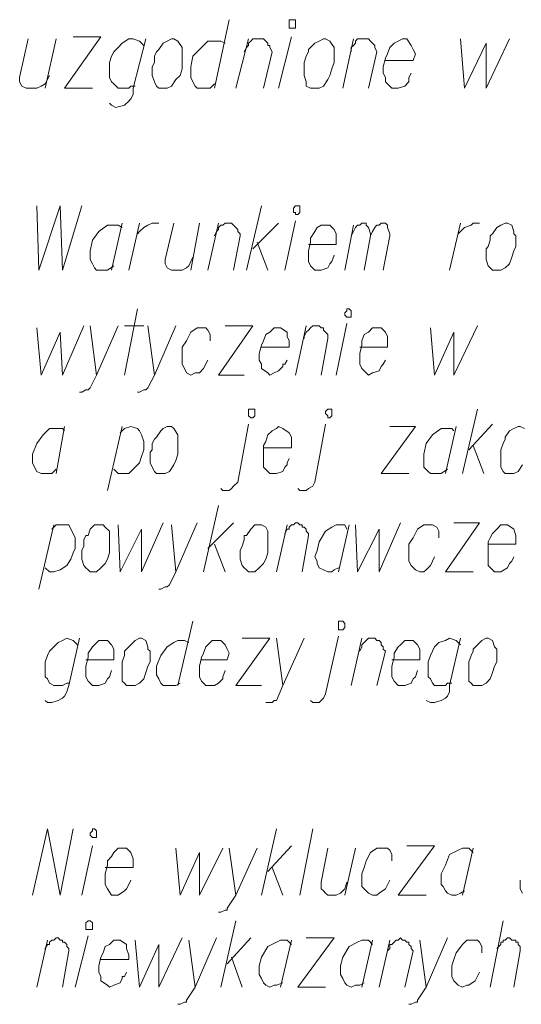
# Model space of a CAD drawing. Header units: metres. Extents: x 7431553 to 7432401, y 5544342 to 5544539.
# Tile 79 of 180: x 7432141 to 7432151, y 5544363 to 5544383. Entities that reach past the tile are written whole.
import ezdxf

# ---------------------------------------------------------------- set-up
doc = ezdxf.new("R2010")
doc.units = ezdxf.units.M
doc.header["$MEASUREMENT"] = 0
doc.layers.add('BG-PR90-PB-PZT-PZT01_2026_04_14$0$MAPA DCP', color=7, linetype='Continuous', lineweight=0)
doc.layers.add('PRIMETECH_XREF', color=7, linetype='Continuous', lineweight=5)

# ---------------------------------------------------------------- blocks, each defined once
blk = doc.blocks.new('BG-PR90-PB-PZT-PZT01_2026_04_14$0$Naddrwiną2025_v2klauzulap')
at = {"layer": 'BG-PR90-PB-PZT-PZT01_2026_04_14$0$MAPA DCP', "linetype": 'Continuous', "lineweight": 9, "transparency": 33554687}
for points in [[(7431796.965, 5544565.533), (7431796.88, 5544565.49), (7431796.838, 5544565.49), (7431796.753, 5544565.49), (7431796.711, 5544565.49)], [(7431788.498, 5544565.533), (7431788.625, 5544565.448), (7431788.667, 5544565.363), (7431788.667, 5544565.236), (7431788.667, 5544565.194), (7431788.625, 5544565.152), (7431788.54, 5544565.109), (7431788.456, 5544565.109), (7431788.244, 5544565.109), (7431788.202, 5544565.109), (7431788.075, 5544565.152), (7431787.99, 5544565.194), (7431787.948, 5544565.194), (7431787.821, 5544565.279), (7431787.778, 5544565.363), (7431787.736, 5544565.448), (7431787.736, 5544565.49), (7431787.778, 5544565.575)], [(7431798.065, 5544565.025), (7431798.023, 5544565.067), (7431797.981, 5544565.109), (7431797.938, 5544565.109), (7431797.938, 5544565.152), (7431797.896, 5544565.152), (7431797.896, 5544565.194), (7431797.854, 5544565.236), (7431797.854, 5544565.279), (7431797.896, 5544565.321), (7431797.896, 5544565.406), (7431797.938, 5544565.406), (7431797.938, 5544565.448), (7431797.981, 5544565.448), (7431798.023, 5544565.49), (7431798.065, 5544565.49), (7431798.108, 5544565.49), (7431798.827, 5544565.363)], [(7431780.074, 5544564.305), (7431781.047, 5544564.39), (7431780.158, 5544564.813), (7431781.047, 5544564.813), (7431780.074, 5544565.279)], [(7431790.064, 5544564.855), (7431790.064, 5544565.406), (7431789.895, 5544565.406), (7431789.768, 5544565.363), (7431789.683, 5544565.236), (7431789.683, 5544565.194), (7431789.683, 5544565.109), (7431789.768, 5544565.025), (7431789.853, 5544564.94), (7431789.937, 5544564.898), (7431790.022, 5544564.855), (7431790.191, 5544564.855), (7431790.318, 5544564.855), (7431790.403, 5544564.855), (7431790.488, 5544564.855), (7431790.615, 5544564.982), (7431790.615, 5544565.025), (7431790.615, 5544565.109), (7431790.53, 5544565.236), (7431790.445, 5544565.279), (7431790.403, 5544565.321), (7431790.318, 5544565.363)], [(7431798.827, 5544564.898), (7431797.515, 5544565.152)], [(7431788.202, 5544564.474), (7431787.694, 5544564.94)], [(7431783.926, 5544564.263), (7431783.884, 5544564.305), (7431783.799, 5544564.39), (7431783.757, 5544564.517), (7431783.714, 5544564.559), (7431783.714, 5544564.686)], [(7431788.117, 5544564.559), (7431788.667, 5544564.771)], [(7431789.641, 5544564.178), (7431789.641, 5544564.686), (7431790.615, 5544564.009), (7431790.615, 5544564.559)], [(7431798.15, 5544564.728), (7431798.023, 5544564.728), (7431797.938, 5544564.686), (7431797.896, 5544564.644), (7431797.896, 5544564.517), (7431797.896, 5544564.432), (7431797.981, 5544564.347), (7431798.15, 5544564.22), (7431798.277, 5544564.178), (7431798.404, 5544564.136), (7431798.573, 5544564.136), (7431798.616, 5544564.136), (7431798.7, 5544564.178), (7431798.785, 5544564.263), (7431798.827, 5544564.347), (7431798.785, 5544564.432), (7431798.785, 5544564.474), (7431798.7, 5544564.601), (7431798.531, 5544564.686)], [(7431785.789, 5544563.712), (7431786.72, 5544563.797), (7431785.873, 5544564.178), (7431786.72, 5544564.178), (7431785.746, 5544564.644)], [(7431788.667, 5544564.347), (7431787.397, 5544564.644)], [(7431796.076, 5544564.559), (7431797.007, 5544564.347)], [(7431796.16, 5544564.559), (7431796.076, 5544564.474), (7431796.076, 5544564.347), (7431796.118, 5544564.263), (7431796.203, 5544564.093), (7431796.414, 5544564.009), (7431796.584, 5544563.924), (7431796.711, 5544563.924), (7431796.795, 5544563.924), (7431796.838, 5544563.966), (7431796.922, 5544564.009), (7431796.965, 5544564.051), (7431797.007, 5544564.136), (7431797.007, 5544564.22), (7431796.965, 5544564.305), (7431796.922, 5544564.39)], [(7431784.646, 5544564.093), (7431783.714, 5544564.305)], [(7431792.816, 5544564.136), (7431792.816, 5544564.051), (7431792.858, 5544564.009), (7431792.858, 5544563.797), (7431792.816, 5544563.755), (7431792.731, 5544563.712), (7431792.689, 5544563.67), (7431792.604, 5544563.67), (7431792.477, 5544563.67), (7431792.393, 5544563.67), (7431792.266, 5544563.712), (7431792.181, 5544563.755), (7431792.096, 5544563.797), (7431792.012, 5544563.882), (7431791.969, 5544564.009), (7431791.927, 5544564.093), (7431791.969, 5544564.22), (7431792.054, 5544564.305)], [(7431791.927, 5544564.305), (7431792.858, 5544564.093), (7431792.985, 5544564.093), (7431793.07, 5544564.051), (7431793.112, 5544564.009), (7431793.155, 5544563.924), (7431793.197, 5544563.797), (7431793.197, 5544563.712), (7431793.155, 5544563.628)], [(7431787.736, 5544564.22), (7431788.667, 5544564.009)], [(7431787.821, 5544564.178), (7431787.778, 5544564.136), (7431787.778, 5544563.924), (7431787.905, 5544563.755), (7431788.075, 5544563.628), (7431788.286, 5544563.585), (7431788.371, 5544563.585), (7431788.456, 5544563.585), (7431788.54, 5544563.585), (7431788.625, 5544563.67), (7431788.667, 5544563.712), (7431788.667, 5544563.797), (7431788.667, 5544563.882), (7431788.667, 5544563.924), (7431788.583, 5544564.051)], [(7431789.937, 5544563.882), (7431789.81, 5544563.882), (7431789.726, 5544563.839), (7431789.683, 5544563.755), (7431789.683, 5544563.67), (7431789.683, 5544563.585), (7431789.768, 5544563.458), (7431789.937, 5544563.374), (7431790.064, 5544563.289), (7431790.191, 5544563.289), (7431790.361, 5544563.289), (7431790.403, 5544563.289), (7431790.488, 5544563.331), (7431790.572, 5544563.416), (7431790.615, 5544563.501), (7431790.615, 5544563.585), (7431790.572, 5544563.628), (7431790.488, 5544563.712), (7431790.318, 5544563.797)], [(7431797.854, 5544564.051), (7431798.827, 5544563.628), (7431799.081, 5544563.458), (7431799.124, 5544563.458), (7431799.124, 5544563.416), (7431799.166, 5544563.331), (7431799.166, 5544563.289)], [(7431796.033, 5544563.247), (7431796.033, 5544563.797), (7431797.007, 5544563.077), (7431797.007, 5544563.628)], [(7431792.35, 5544562.95), (7431792.35, 5544563.501), (7431792.139, 5544563.501), (7431792.054, 5544563.458), (7431791.969, 5544563.374), (7431791.969, 5544563.289), (7431791.969, 5544563.204), (7431792.054, 5544563.12), (7431792.096, 5544563.077), (7431792.223, 5544562.993), (7431792.308, 5544562.993), (7431792.477, 5544562.95), (7431792.562, 5544562.95), (7431792.689, 5544562.95), (7431792.774, 5544562.993), (7431792.858, 5544563.077), (7431792.858, 5544563.162), (7431792.858, 5544563.204), (7431792.816, 5544563.331), (7431792.731, 5544563.374), (7431792.689, 5544563.416), (7431792.562, 5544563.458)], [(7431797.896, 5544563.501), (7431798.827, 5544563.628)], [(7431780.497, 5544562.823), (7431780.497, 5544563.374), (7431780.37, 5544563.416), (7431780.285, 5544563.374), (7431780.201, 5544563.331), (7431780.074, 5544563.247), (7431780.074, 5544563.162), (7431780.116, 5544563.077), (7431780.158, 5544562.993), (7431780.243, 5544562.908), (7431780.37, 5544562.866), (7431780.455, 5544562.823), (7431780.624, 5544562.781), (7431780.751, 5544562.781), (7431780.836, 5544562.823), (7431780.92, 5544562.823), (7431781.047, 5544562.95), (7431781.047, 5544562.993), (7431781.047, 5544563.077), (7431781.005, 5544563.204), (7431780.92, 5544563.289), (7431780.878, 5544563.289), (7431780.836, 5544563.289), (7431780.751, 5544563.331)], [(7431787.736, 5544562.908), (7431787.736, 5544563.416), (7431788.667, 5544562.739), (7431788.667, 5544563.289)], [(7431798.108, 5544562.866), (7431798.065, 5544562.908), (7431797.981, 5544562.908), (7431797.981, 5544562.95), (7431797.938, 5544562.993), (7431797.896, 5544563.035), (7431797.896, 5544563.077), (7431797.854, 5544563.12), (7431797.896, 5544563.162), (7431797.896, 5544563.204), (7431797.938, 5544563.247), (7431797.938, 5544563.289), (7431797.981, 5544563.289), (7431798.023, 5544563.331), (7431798.065, 5544563.331), (7431798.108, 5544563.374), (7431798.827, 5544563.204)], [(7431789.683, 5544562.231), (7431790.615, 5544562.273), (7431789.768, 5544562.696), (7431790.615, 5544562.696), (7431789.641, 5544563.12)], [(7431783.968, 5544562.146), (7431783.884, 5544562.188), (7431783.799, 5544562.231), (7431783.757, 5544562.273), (7431783.757, 5544562.315), (7431783.714, 5544562.358), (7431783.714, 5544562.4), (7431783.714, 5544562.442), (7431783.757, 5544562.442), (7431783.799, 5544562.485), (7431783.926, 5544562.527), (7431783.968, 5544562.527), (7431783.884, 5544562.569), (7431783.799, 5544562.612), (7431783.757, 5544562.654), (7431783.757, 5544562.696), (7431783.714, 5544562.739), (7431783.714, 5544562.781), (7431783.714, 5544562.823), (7431783.757, 5544562.866), (7431783.799, 5544562.866), (7431783.926, 5544562.908), (7431783.968, 5544562.908), (7431784.646, 5544562.781)], [(7431796.33, 5544562.95), (7431796.203, 5544562.95), (7431796.118, 5544562.908), (7431796.076, 5544562.866), (7431796.076, 5544562.739), (7431796.076, 5544562.654), (7431796.16, 5544562.527), (7431796.33, 5544562.442), (7431796.457, 5544562.4), (7431796.584, 5544562.358), (7431796.753, 5544562.358), (7431796.838, 5544562.358), (7431796.88, 5544562.4), (7431796.965, 5544562.485), (7431797.007, 5544562.569), (7431797.007, 5544562.654), (7431796.965, 5544562.696), (7431796.88, 5544562.823), (7431796.711, 5544562.908)], [(7431798.827, 5544562.696), (7431797.896, 5544562.908)], [(7431786.17, 5544562.315), (7431786.17, 5544562.866), (7431785.958, 5544562.866), (7431785.873, 5544562.823), (7431785.789, 5544562.739), (7431785.789, 5544562.654), (7431785.789, 5544562.569), (7431785.873, 5544562.485), (7431785.916, 5544562.4), (7431786.043, 5544562.358), (7431786.127, 5544562.358), (7431786.297, 5544562.315), (7431786.424, 5544562.315), (7431786.508, 5544562.315), (7431786.593, 5544562.358), (7431786.678, 5544562.442), (7431786.72, 5544562.485), (7431786.678, 5544562.569), (7431786.635, 5544562.696), (7431786.551, 5544562.739), (7431786.508, 5544562.781), (7431786.424, 5544562.823)], [(7431792.181, 5544562.315), (7431792.096, 5544562.358), (7431792.054, 5544562.358), (7431792.012, 5544562.4), (7431791.969, 5544562.442), (7431791.927, 5544562.485), (7431791.927, 5544562.527), (7431791.927, 5544562.569), (7431791.927, 5544562.612), (7431791.969, 5544562.654), (7431791.969, 5544562.696), (7431792.012, 5544562.739), (7431792.054, 5544562.739), (7431792.096, 5544562.781), (7431792.139, 5544562.781), (7431792.181, 5544562.823), (7431792.858, 5544562.654)], [(7431780.328, 5544562.146), (7431780.243, 5544562.146), (7431780.201, 5544562.188), (7431780.158, 5544562.231), (7431780.116, 5544562.231), (7431780.074, 5544562.273), (7431780.074, 5544562.315), (7431780.074, 5544562.358), (7431780.074, 5544562.4), (7431780.074, 5544562.442), (7431780.074, 5544562.485), (7431780.116, 5544562.527), (7431780.158, 5544562.569), (7431780.201, 5544562.612), (7431780.243, 5544562.612), (7431780.328, 5544562.654), (7431781.047, 5544562.485)], [(7431784.646, 5544562.4), (7431783.968, 5544562.527)], [(7431797.896, 5544562.569), (7431798.827, 5544562.358)], [(7431797.981, 5544562.569), (7431797.896, 5544562.485), (7431797.896, 5544562.358), (7431797.938, 5544562.273), (7431798.023, 5544562.104), (7431798.235, 5544561.977), (7431798.404, 5544561.934), (7431798.531, 5544561.934), (7431798.573, 5544561.934), (7431798.658, 5544561.977), (7431798.743, 5544562.019), (7431798.785, 5544562.061), (7431798.827, 5544562.146), (7431798.785, 5544562.231), (7431798.785, 5544562.315), (7431798.743, 5544562.4)], [(7431792.858, 5544562.146), (7431791.927, 5544562.358)], [(7431781.047, 5544561.977), (7431780.074, 5544562.188)], [(7431784.646, 5544562.019), (7431783.757, 5544562.188)], [(7431797.007, 5544562.019), (7431796.076, 5544562.231)], [(7431786.72, 5544561.85), (7431785.704, 5544562.061)], [(7431789.683, 5544562.104), (7431790.615, 5544561.892)], [(7431789.768, 5544562.061), (7431789.683, 5544562.019), (7431789.683, 5544561.85), (7431789.726, 5544561.765), (7431789.81, 5544561.638), (7431790.022, 5544561.511), (7431790.191, 5544561.469), (7431790.318, 5544561.426), (7431790.403, 5544561.469), (7431790.445, 5544561.469), (7431790.53, 5544561.511), (7431790.572, 5544561.596), (7431790.615, 5544561.68), (7431790.615, 5544561.765), (7431790.572, 5544561.807), (7431790.53, 5544561.892)], [(7431796.076, 5544561.68), (7431796.753, 5544561.553), (7431796.88, 5544561.553), (7431796.922, 5544561.596), (7431796.965, 5544561.638), (7431797.007, 5544561.68), (7431797.007, 5544561.723), (7431797.007, 5544561.85), (7431796.965, 5544561.934), (7431796.88, 5544562.019), (7431796.753, 5544562.061)], [(7431784.138, 5544561.299), (7431784.138, 5544561.85), (7431783.926, 5544561.85), (7431783.841, 5544561.807), (7431783.757, 5544561.723), (7431783.757, 5544561.638), (7431783.757, 5544561.553), (7431783.799, 5544561.469), (7431783.884, 5544561.426), (7431784.011, 5544561.342), (7431784.095, 5544561.342), (7431784.265, 5544561.299), (7431784.349, 5544561.299), (7431784.476, 5544561.299), (7431784.561, 5544561.342), (7431784.646, 5544561.426), (7431784.646, 5544561.511), (7431784.646, 5544561.553), (7431784.603, 5544561.68), (7431784.519, 5544561.723), (7431784.476, 5544561.765), (7431784.349, 5544561.807)], [(7431793.155, 5544561.342), (7431793.197, 5544561.384), (7431793.197, 5544561.511), (7431793.155, 5544561.553), (7431793.112, 5544561.596), (7431793.028, 5544561.638), (7431791.885, 5544561.892)], [(7431797.854, 5544561.257), (7431797.854, 5544561.807), (7431798.827, 5544561.088), (7431798.827, 5544561.638)], [(7431786, 5544561.215), (7431785.958, 5544561.215), (7431785.873, 5544561.257), (7431785.831, 5544561.299), (7431785.789, 5544561.342), (7431785.746, 5544561.384), (7431785.746, 5544561.426), (7431785.746, 5544561.469), (7431785.746, 5544561.511), (7431785.789, 5544561.553), (7431785.789, 5544561.596), (7431785.831, 5544561.596), (7431785.873, 5544561.638), (7431785.916, 5544561.68), (7431785.958, 5544561.68), (7431786, 5544561.68), (7431786.72, 5544561.553)], [(7431788.964, 5544561.088), (7431789.006, 5544561.13), (7431789.006, 5544561.257), (7431788.964, 5544561.299), (7431788.921, 5544561.384), (7431788.837, 5544561.426), (7431787.694, 5544561.638)], [(7431797.007, 5544561.13), (7431795.695, 5544561.384)], [(7431786.72, 5544561.045), (7431785.746, 5544561.257)], [(7431789.895, 5544560.834), (7431789.853, 5544560.834), (7431789.768, 5544560.876), (7431789.768, 5544560.918), (7431789.726, 5544560.918), (7431789.683, 5544560.961), (7431789.683, 5544561.003), (7431789.641, 5544561.045), (7431789.641, 5544561.088), (7431789.683, 5544561.13), (7431789.683, 5544561.172), (7431789.726, 5544561.172), (7431789.726, 5544561.215), (7431789.768, 5544561.257), (7431789.81, 5544561.257), (7431789.853, 5544561.299), (7431789.895, 5544561.299), (7431790.615, 5544561.172)], [(7431791.927, 5544561.215), (7431792.858, 5544560.791), (7431793.155, 5544560.664), (7431793.155, 5544560.622), (7431793.197, 5544560.58), (7431793.197, 5544560.495), (7431793.197, 5544560.453)], [(7431781.047, 5544560.707), (7431780.031, 5544560.961)], [(7431784.646, 5544560.834), (7431783.672, 5544561.045)], [(7431788.159, 5544560.41), (7431788.159, 5544560.961), (7431787.948, 5544560.961), (7431787.863, 5544560.918), (7431787.778, 5544560.791), (7431787.736, 5544560.707), (7431787.778, 5544560.664), (7431787.821, 5544560.58), (7431787.905, 5544560.495), (7431788.032, 5544560.453), (7431788.117, 5544560.41), (7431788.286, 5544560.41), (7431788.371, 5544560.41), (7431788.456, 5544560.41), (7431788.54, 5544560.41), (7431788.667, 5544560.537), (7431788.667, 5544560.58), (7431788.667, 5544560.664), (7431788.625, 5544560.791), (7431788.54, 5544560.834), (7431788.498, 5544560.876), (7431788.456, 5544560.876), (7431788.371, 5544560.918)], [(7431796.541, 5544560.495), (7431796.033, 5544560.961)], [(7431797.896, 5544560.961), (7431798.827, 5544560.749)], [(7431797.981, 5544560.961), (7431797.896, 5544560.876), (7431797.896, 5544560.749), (7431797.938, 5544560.664), (7431798.023, 5544560.495), (7431798.235, 5544560.368), (7431798.404, 5544560.326), (7431798.531, 5544560.326), (7431798.573, 5544560.326), (7431798.658, 5544560.368), (7431798.743, 5544560.41), (7431798.785, 5544560.453), (7431798.827, 5544560.537), (7431798.785, 5544560.622), (7431798.785, 5544560.664), (7431798.743, 5544560.791)], [(7431786.17, 5544560.368), (7431786.17, 5544560.918), (7431786.043, 5544560.918), (7431785.958, 5544560.876), (7431785.873, 5544560.876), (7431785.789, 5544560.749), (7431785.789, 5544560.664), (7431785.789, 5544560.622), (7431785.873, 5544560.537), (7431785.916, 5544560.453), (7431786.043, 5544560.41), (7431786.127, 5544560.368), (7431786.297, 5544560.326), (7431786.424, 5544560.326), (7431786.508, 5544560.368), (7431786.593, 5544560.368), (7431786.678, 5544560.495), (7431786.72, 5544560.537), (7431786.678, 5544560.622), (7431786.635, 5544560.707), (7431786.551, 5544560.791), (7431786.508, 5544560.791), (7431786.508, 5544560.834), (7431786.424, 5544560.876)], [(7431790.615, 5544560.664), (7431789.683, 5544560.876)], [(7431791.927, 5544560.664), (7431792.858, 5544560.791)], [(7431796.457, 5544560.58), (7431797.007, 5544560.791)], [(7431780.328, 5544560.029), (7431780.243, 5544560.072), (7431780.201, 5544560.114), (7431780.158, 5544560.114), (7431780.116, 5544560.156), (7431780.074, 5544560.199), (7431780.074, 5544560.241), (7431780.074, 5544560.283), (7431780.074, 5544560.326), (7431780.074, 5544560.368), (7431780.074, 5544560.41), (7431780.116, 5544560.453), (7431780.158, 5544560.495), (7431780.201, 5544560.495), (7431780.201, 5544560.537), (7431780.243, 5544560.537), (7431780.328, 5544560.58), (7431781.047, 5544560.41)], [(7431784.222, 5544560.199), (7431783.714, 5544560.707)], [(7431797.007, 5544560.368), (7431795.695, 5544560.664)], [(7431784.095, 5544560.283), (7431784.646, 5544560.495)], [(7431791.927, 5544559.987), (7431791.927, 5544560.537), (7431792.858, 5544559.86), (7431792.858, 5544560.368)], [(7431784.646, 5544560.072), (7431783.376, 5544560.368)], [(7431785.746, 5544559.648), (7431785.746, 5544560.199), (7431786.72, 5544559.521), (7431786.72, 5544560.029)], [(7431796.076, 5544560.283), (7431797.007, 5544559.86), (7431797.261, 5544559.691), (7431797.303, 5544559.691), (7431797.303, 5544559.648), (7431797.346, 5544559.564), (7431797.346, 5544559.521)], [(7431781.047, 5544559.86), (7431780.074, 5544560.114)], [(7431788.964, 5544559.564), (7431789.006, 5544559.606), (7431789.006, 5544559.733), (7431788.964, 5544559.775), (7431788.921, 5544559.818), (7431788.837, 5544559.902), (7431787.694, 5544560.114)], [(7431798.362, 5544559.691), (7431797.854, 5544560.156)], [(7431798.235, 5544559.775), (7431798.827, 5544559.987)], [(7431783.968, 5544559.437), (7431783.884, 5544559.479), (7431783.841, 5544559.521), (7431783.799, 5544559.521), (7431783.757, 5544559.564), (7431783.757, 5544559.606), (7431783.714, 5544559.648), (7431783.714, 5544559.691), (7431783.714, 5544559.733), (7431783.714, 5544559.775), (7431783.757, 5544559.818), (7431783.799, 5544559.86), (7431783.841, 5544559.902), (7431783.884, 5544559.902), (7431783.926, 5544559.945), (7431783.968, 5544559.945), (7431784.646, 5544559.818)], [(7431790.149, 5544559.31), (7431789.641, 5544559.818)], [(7431796.076, 5544559.733), (7431797.007, 5544559.86)], [(7431798.827, 5544559.564), (7431797.515, 5544559.86)], [(7431779.693, 5544559.733), (7431781.047, 5544559.437)], [(7431780.158, 5544559.648), (7431780.116, 5544559.564), (7431780.116, 5544559.31), (7431780.243, 5544559.183), (7431780.412, 5544559.013), (7431780.624, 5544558.971), (7431780.751, 5544558.971), (7431780.836, 5544558.971), (7431780.92, 5544559.013), (7431781.005, 5544559.056), (7431781.047, 5544559.098), (7431781.047, 5544559.225), (7431781.047, 5544559.267), (7431781.047, 5544559.352), (7431780.963, 5544559.437)], [(7431790.064, 5544559.437), (7431790.615, 5544559.648)], [(7431792.35, 5544559.183), (7431792.35, 5544559.691), (7431792.223, 5544559.733), (7431792.139, 5544559.691), (7431792.054, 5544559.648), (7431791.969, 5544559.564), (7431791.969, 5544559.479), (7431791.969, 5544559.394), (7431792.054, 5544559.31), (7431792.096, 5544559.267), (7431792.223, 5544559.225), (7431792.308, 5544559.183), (7431792.477, 5544559.14), (7431792.562, 5544559.14), (7431792.689, 5544559.14), (7431792.774, 5544559.183), (7431792.858, 5544559.267), (7431792.858, 5544559.352), (7431792.858, 5544559.394), (7431792.858, 5544559.437), (7431792.816, 5544559.521), (7431792.731, 5544559.606), (7431792.689, 5544559.606), (7431792.562, 5544559.648)], [(7431796.076, 5544558.675), (7431797.007, 5544558.759), (7431796.16, 5544559.14), (7431797.007, 5544559.14), (7431796.076, 5544559.606)], [(7431784.646, 5544559.31), (7431783.714, 5544559.521)], [(7431790.615, 5544559.225), (7431789.302, 5544559.521)], [(7431797.854, 5544559.479), (7431798.827, 5544559.056), (7431799.081, 5544558.886), (7431799.124, 5544558.886), (7431799.124, 5544558.844), (7431799.166, 5544558.759), (7431799.166, 5544558.717)], [(7431786.043, 5544559.352), (7431785.916, 5544559.352), (7431785.831, 5544559.31), (7431785.789, 5544559.267), (7431785.789, 5544559.183), (7431785.789, 5544559.098), (7431785.873, 5544558.971), (7431786.043, 5544558.886), (7431786.17, 5544558.802), (7431786.297, 5544558.802), (7431786.466, 5544558.802), (7431786.508, 5544558.802), (7431786.593, 5544558.844), (7431786.678, 5544558.886), (7431786.72, 5544558.971), (7431786.678, 5544559.056), (7431786.678, 5544559.14), (7431786.593, 5544559.225), (7431786.424, 5544559.31)], [(7431784.646, 5544558.971), (7431783.714, 5544559.14)], [(7431783.714, 5544558.632), (7431784.434, 5544558.463), (7431784.519, 5544558.463), (7431784.603, 5544558.505), (7431784.646, 5544558.59), (7431784.646, 5544558.632), (7431784.646, 5544558.675), (7431784.646, 5544558.802), (7431784.603, 5544558.886), (7431784.561, 5544558.929), (7431784.392, 5544559.013)], [(7431789.641, 5544559.098), (7431790.615, 5544558.675), (7431790.869, 5544558.548), (7431790.911, 5544558.505), (7431790.911, 5544558.463), (7431790.953, 5544558.378), (7431790.953, 5544558.336)], [(7431791.588, 5544559.013), (7431792.858, 5544558.717)], [(7431797.896, 5544558.929), (7431798.827, 5544559.056)], [(7431792.012, 5544558.929), (7431791.969, 5544558.844), (7431791.969, 5544558.717), (7431792.012, 5544558.632), (7431792.096, 5544558.505), (7431792.266, 5544558.378), (7431792.477, 5544558.294), (7431792.562, 5544558.294), (7431792.647, 5544558.294), (7431792.731, 5544558.336), (7431792.816, 5544558.378), (7431792.858, 5544558.421), (7431792.858, 5544558.505), (7431792.858, 5544558.59), (7431792.858, 5544558.675), (7431792.816, 5544558.759)], [(7431785.746, 5544558.675), (7431786.72, 5544558.251), (7431786.974, 5544558.124), (7431787.016, 5544558.082), (7431787.016, 5544558.04), (7431787.059, 5544557.955), (7431787.059, 5544557.913)], [(7431789.683, 5544558.59), (7431790.615, 5544558.675)], [(7431797.896, 5544557.87), (7431798.827, 5544557.955), (7431797.981, 5544558.336), (7431798.827, 5544558.336), (7431797.854, 5544558.802)], [(7431783.926, 5544557.913), (7431783.884, 5544557.955), (7431783.799, 5544558.04), (7431783.757, 5544558.124), (7431783.714, 5544558.209), (7431783.714, 5544558.336)], [(7431785.746, 5544558.124), (7431786.72, 5544558.251)], [(7431789.683, 5544557.532), (7431790.615, 5544557.574), (7431789.768, 5544557.997), (7431790.615, 5544557.997), (7431789.641, 5544558.421)], [(7431780.074, 5544558.082), (7431781.047, 5544557.828), (7431781.174, 5544557.828), (7431781.259, 5544557.786), (7431781.301, 5544557.743), (7431781.386, 5544557.659), (7431781.428, 5544557.489), (7431781.386, 5544557.405), (7431781.344, 5544557.362)], [(7431781.005, 5544557.87), (7431781.005, 5544557.786), (7431781.047, 5544557.743), (7431781.047, 5544557.532), (7431780.963, 5544557.447), (7431780.92, 5544557.405), (7431780.836, 5544557.362), (7431780.751, 5544557.362), (7431780.624, 5544557.362), (7431780.539, 5544557.362), (7431780.412, 5544557.405), (7431780.328, 5544557.447), (7431780.243, 5544557.532), (7431780.158, 5544557.616), (7431780.074, 5544557.743), (7431780.074, 5544557.828), (7431780.116, 5544557.955), (7431780.201, 5544558.04)], [(7431785.746, 5544557.659), (7431785.746, 5544558.04)], [(7431787.863, 5544557.574), (7431787.778, 5544557.659), (7431787.736, 5544557.786), (7431787.778, 5544557.913), (7431787.821, 5544557.955), (7431787.905, 5544557.997), (7431788.032, 5544558.04), (7431788.117, 5544558.04), (7431788.202, 5544558.04), (7431788.329, 5544557.997), (7431788.456, 5544557.955), (7431788.54, 5544557.87), (7431788.667, 5544557.743), (7431788.667, 5544557.616), (7431788.667, 5544557.532), (7431788.583, 5544557.447)], [(7431784.646, 5544557.743), (7431783.714, 5544557.955)], [(7431786.72, 5544557.659), (7431785.408, 5544557.913)], [(7431796.457, 5544557.278), (7431796.457, 5544557.828), (7431796.287, 5544557.828), (7431796.16, 5544557.786), (7431796.076, 5544557.701), (7431796.076, 5544557.616), (7431796.076, 5544557.532), (7431796.16, 5544557.447), (7431796.245, 5544557.405), (7431796.33, 5544557.32), (7431796.414, 5544557.32), (7431796.584, 5544557.278), (7431796.711, 5544557.278), (7431796.795, 5544557.278), (7431796.88, 5544557.32), (7431797.007, 5544557.405), (7431797.007, 5544557.489), (7431797.007, 5544557.532), (7431796.922, 5544557.659), (7431796.88, 5544557.701), (7431796.795, 5544557.743), (7431796.711, 5544557.786)], [(7431798.277, 5544557.193), (7431798.277, 5544557.743), (7431798.192, 5544557.743), (7431798.065, 5544557.701), (7431797.981, 5544557.701), (7431797.896, 5544557.574), (7431797.896, 5544557.489), (7431797.896, 5544557.447), (7431797.981, 5544557.362), (7431798.023, 5544557.278), (7431798.15, 5544557.235), (7431798.235, 5544557.193), (7431798.404, 5544557.151), (7431798.531, 5544557.151), (7431798.616, 5544557.193), (7431798.7, 5544557.193), (7431798.785, 5544557.32), (7431798.827, 5544557.362), (7431798.785, 5544557.447), (7431798.743, 5544557.574), (7431798.658, 5544557.616), (7431798.616, 5544557.616), (7431798.616, 5544557.659), (7431798.531, 5544557.701)], [(7431783.714, 5544557.616), (7431784.646, 5544557.405)], [(7431783.799, 5544557.616), (7431783.757, 5544557.532), (7431783.757, 5544557.32), (7431783.884, 5544557.151), (7431784.053, 5544557.024), (7431784.265, 5544556.981), (7431784.349, 5544556.981), (7431784.434, 5544556.981), (7431784.519, 5544557.024), (7431784.603, 5544557.066), (7431784.646, 5544557.108), (7431784.646, 5544557.193), (7431784.646, 5544557.278), (7431784.646, 5544557.32), (7431784.561, 5544557.447)], [(7431785.746, 5544557.532), (7431786.72, 5544557.108), (7431786.974, 5544556.981), (7431787.016, 5544556.939), (7431787.016, 5544556.897), (7431787.059, 5544556.812), (7431787.059, 5544556.77)], [(7431789.006, 5544557.32), (7431787.736, 5544557.616)], [(7431792.35, 5544556.897), (7431792.35, 5544557.447), (7431792.139, 5544557.447), (7431792.054, 5544557.405), (7431791.969, 5544557.32), (7431791.969, 5544557.235), (7431791.969, 5544557.151), (7431792.054, 5544557.066), (7431792.096, 5544557.024), (7431792.223, 5544556.939), (7431792.308, 5544556.939), (7431792.477, 5544556.897), (7431792.562, 5544556.897), (7431792.689, 5544556.897), (7431792.774, 5544556.939), (7431792.858, 5544557.024), (7431792.858, 5544557.108), (7431792.858, 5544557.151), (7431792.816, 5544557.278), (7431792.731, 5544557.32), (7431792.689, 5544557.362), (7431792.562, 5544557.405)], [(7431780.031, 5544556.643), (7431780.031, 5544557.193), (7431781.047, 5544556.473), (7431781.047, 5544557.024)], [(7431785.746, 5544556.981), (7431786.72, 5544557.108)], [(7431797.007, 5544556.812), (7431796.033, 5544557.024)], [(7431798.827, 5544556.685), (7431797.811, 5544556.939)], [(7431783.376, 5544555.923), (7431784.646, 5544555.965), (7431783.376, 5544556.389), (7431784.646, 5544556.431), (7431783.376, 5544556.812)], [(7431785.789, 5544555.923), (7431786.72, 5544556.008), (7431785.873, 5544556.389), (7431786.72, 5544556.431), (7431785.746, 5544556.854)], [(7431789.768, 5544556.219), (7431789.683, 5544556.304), (7431789.683, 5544556.558), (7431789.768, 5544556.6), (7431789.853, 5544556.643), (7431789.937, 5544556.685), (7431790.064, 5544556.685), (7431790.149, 5544556.685), (7431790.234, 5544556.643), (7431790.361, 5544556.6), (7431790.488, 5544556.516), (7431790.572, 5544556.389), (7431790.615, 5544556.262), (7431790.615, 5544556.177), (7431790.53, 5544556.092)], [(7431791.927, 5544556.77), (7431792.858, 5544556.558), (7431792.985, 5544556.516), (7431793.07, 5544556.473), (7431793.112, 5544556.431), (7431793.155, 5544556.346), (7431793.197, 5544556.219), (7431793.197, 5544556.135), (7431793.155, 5544556.092)], [(7431792.816, 5544556.558), (7431792.816, 5544556.516), (7431792.858, 5544556.431), (7431792.858, 5544556.262), (7431792.816, 5544556.177), (7431792.731, 5544556.135), (7431792.689, 5544556.092), (7431792.604, 5544556.092), (7431792.477, 5544556.092), (7431792.393, 5544556.092), (7431792.266, 5544556.135), (7431792.181, 5544556.177), (7431792.096, 5544556.262), (7431792.012, 5544556.346), (7431791.969, 5544556.431), (7431791.927, 5544556.516), (7431791.969, 5544556.643), (7431792.054, 5544556.727)], [(7431797.007, 5544555.838), (7431795.695, 5544556.135), (7431797.007, 5544556.389), (7431795.695, 5544556.643)], [(7431798.108, 5544556.092), (7431798.065, 5544556.092), (7431797.981, 5544556.135), (7431797.981, 5544556.177), (7431797.938, 5544556.177), (7431797.896, 5544556.219), (7431797.896, 5544556.262), (7431797.854, 5544556.304), (7431797.854, 5544556.346), (7431797.896, 5544556.389), (7431797.896, 5544556.431), (7431797.938, 5544556.431), (7431797.938, 5544556.473), (7431797.981, 5544556.516), (7431798.023, 5544556.516), (7431798.065, 5544556.558), (7431798.108, 5544556.558), (7431798.827, 5544556.431)], [(7431781.047, 5544556.092), (7431780.074, 5544556.304)], [(7431787.736, 5544556.473), (7431788.667, 5544556.304)], [(7431787.821, 5544556.473), (7431787.778, 5544556.431), (7431787.778, 5544556.177), (7431787.905, 5544556.05), (7431788.075, 5544555.923), (7431788.286, 5544555.838), (7431788.371, 5544555.838), (7431788.456, 5544555.838), (7431788.54, 5544555.881), (7431788.625, 5544555.923), (7431788.667, 5544556.008), (7431788.667, 5544556.092), (7431788.667, 5544556.135), (7431788.667, 5544556.219), (7431788.583, 5544556.304)], [(7431780.074, 5544555.754), (7431780.836, 5544555.584), (7431780.92, 5544555.584), (7431781.005, 5544555.627), (7431781.047, 5544555.711), (7431781.047, 5544555.754), (7431781.047, 5544555.796), (7431781.047, 5544555.923), (7431781.005, 5544556.008), (7431780.963, 5544556.092), (7431780.793, 5544556.177)], [(7431790.953, 5544555.965), (7431789.683, 5544556.262)], [(7431798.827, 5544555.923), (7431797.896, 5544556.135)]]:
    blk.add_lwpolyline(points, dxfattribs=at)
for points in [[(7431783.714, 5544565.194), (7431783.714, 5544565.236), (7431783.757, 5544565.321), (7431783.884, 5544565.363), (7431783.926, 5544565.363), (7431783.968, 5544565.406), (7431784.011, 5544565.406), (7431784.18, 5544565.406), (7431784.265, 5544565.363), (7431784.392, 5544565.321), (7431784.519, 5544565.279), (7431784.603, 5544565.194), (7431784.646, 5544565.109), (7431784.646, 5544564.982), (7431784.646, 5544564.94), (7431784.603, 5544564.898), (7431784.561, 5544564.855), (7431784.434, 5544564.813), (7431784.222, 5544564.813), (7431784.18, 5544564.855), (7431784.053, 5544564.898), (7431783.968, 5544564.898), (7431783.926, 5544564.94), (7431783.799, 5544565.025), (7431783.757, 5544565.109)], [(7431791.927, 5544564.813), (7431791.927, 5544564.855), (7431791.969, 5544564.94), (7431792.096, 5544564.982), (7431792.139, 5544565.025), (7431792.181, 5544565.025), (7431792.223, 5544565.025), (7431792.393, 5544565.025), (7431792.477, 5544564.982), (7431792.604, 5544564.94), (7431792.731, 5544564.898), (7431792.816, 5544564.813), (7431792.858, 5544564.728), (7431792.858, 5544564.601), (7431792.858, 5544564.559), (7431792.816, 5544564.517), (7431792.774, 5544564.474), (7431792.647, 5544564.474), (7431792.435, 5544564.474), (7431792.393, 5544564.474), (7431792.266, 5544564.517), (7431792.181, 5544564.559), (7431792.139, 5544564.559), (7431792.054, 5544564.644), (7431791.969, 5544564.728)], [(7431785.408, 5544562.061), (7431785.408, 5544562.104), (7431785.45, 5544562.146), (7431785.577, 5544562.146), (7431785.577, 5544562.104), (7431785.577, 5544562.061), (7431785.535, 5544562.019), (7431785.492, 5544562.019), (7431785.45, 5544562.061)], [(7431791.588, 5544561.934), (7431791.588, 5544561.977), (7431791.631, 5544562.019), (7431791.715, 5544562.019), (7431791.758, 5544561.977), (7431791.758, 5544561.934), (7431791.758, 5544561.892), (7431791.715, 5544561.892), (7431791.631, 5544561.892), (7431791.588, 5544561.892)], [(7431780.074, 5544561.596), (7431780.074, 5544561.638), (7431780.116, 5544561.723), (7431780.243, 5544561.807), (7431780.285, 5544561.807), (7431780.328, 5544561.807), (7431780.37, 5544561.807), (7431780.539, 5544561.807), (7431780.666, 5544561.765), (7431780.793, 5544561.723), (7431780.878, 5544561.68), (7431781.005, 5544561.596), (7431781.047, 5544561.511), (7431781.047, 5544561.384), (7431781.047, 5544561.342), (7431781.005, 5544561.257), (7431780.92, 5544561.257), (7431780.793, 5544561.215), (7431780.624, 5544561.215), (7431780.539, 5544561.215), (7431780.412, 5544561.257), (7431780.328, 5544561.299), (7431780.285, 5544561.299), (7431780.158, 5544561.426), (7431780.116, 5544561.511)], [(7431787.397, 5544561.68), (7431787.397, 5544561.765), (7431787.524, 5544561.765), (7431787.567, 5544561.723), (7431787.567, 5544561.68), (7431787.524, 5544561.68), (7431787.482, 5544561.638), (7431787.44, 5544561.638)], [(7431779.693, 5544560.961), (7431779.693, 5544561.045), (7431779.862, 5544561.045), (7431779.862, 5544560.918), (7431779.82, 5544560.918), (7431779.735, 5544560.918), (7431779.693, 5544560.918)], [(7431783.376, 5544561.045), (7431783.376, 5544561.13), (7431783.503, 5544561.13), (7431783.545, 5544561.088), (7431783.545, 5544561.045), (7431783.503, 5544561.045), (7431783.503, 5544561.003), (7431783.418, 5544561.003)], [(7431789.683, 5544560.326), (7431789.683, 5544560.368), (7431789.726, 5544560.453), (7431789.81, 5544560.495), (7431789.895, 5544560.495), (7431789.937, 5544560.495), (7431789.98, 5544560.495), (7431790.107, 5544560.495), (7431790.234, 5544560.495), (7431790.361, 5544560.453), (7431790.445, 5544560.41), (7431790.53, 5544560.326), (7431790.615, 5544560.241), (7431790.615, 5544560.114), (7431790.572, 5544560.072), (7431790.53, 5544560.029), (7431790.488, 5544559.987), (7431790.361, 5544559.945), (7431790.191, 5544559.945), (7431790.107, 5544559.987), (7431789.98, 5544560.029), (7431789.895, 5544560.029), (7431789.895, 5544560.072), (7431789.768, 5544560.156), (7431789.683, 5544560.241)], [(7431787.397, 5544560.156), (7431787.397, 5544560.241), (7431787.524, 5544560.241), (7431787.567, 5544560.199), (7431787.567, 5544560.156), (7431787.524, 5544560.114), (7431787.482, 5544560.114), (7431787.44, 5544560.114), (7431787.397, 5544560.114)], [(7431780.074, 5544558.59), (7431780.074, 5544558.632), (7431780.116, 5544558.717), (7431780.243, 5544558.802), (7431780.285, 5544558.802), (7431780.328, 5544558.802), (7431780.37, 5544558.802), (7431780.539, 5544558.802), (7431780.666, 5544558.802), (7431780.793, 5544558.759), (7431780.878, 5544558.675), (7431781.005, 5544558.59), (7431781.047, 5544558.505), (7431781.047, 5544558.378), (7431781.047, 5544558.336), (7431781.005, 5544558.294), (7431780.92, 5544558.251), (7431780.793, 5544558.209), (7431780.624, 5544558.209), (7431780.539, 5544558.251), (7431780.412, 5544558.251), (7431780.328, 5544558.294), (7431780.285, 5544558.336), (7431780.158, 5544558.421), (7431780.116, 5544558.505)], [(7431787.736, 5544558.505), (7431787.736, 5544558.59), (7431787.778, 5544558.632), (7431787.905, 5544558.717), (7431787.948, 5544558.717), (7431787.99, 5544558.717), (7431788.032, 5544558.717), (7431788.202, 5544558.717), (7431788.286, 5544558.717), (7431788.413, 5544558.675), (7431788.498, 5544558.632), (7431788.625, 5544558.548), (7431788.667, 5544558.463), (7431788.667, 5544558.336), (7431788.667, 5544558.294), (7431788.625, 5544558.251), (7431788.54, 5544558.209), (7431788.456, 5544558.167), (7431788.244, 5544558.167), (7431788.202, 5544558.209), (7431788.075, 5544558.209), (7431787.99, 5544558.251), (7431787.948, 5544558.294), (7431787.821, 5544558.378), (7431787.778, 5544558.421)], [(7431791.927, 5544557.955), (7431791.927, 5544557.997), (7431791.969, 5544558.082), (7431792.096, 5544558.124), (7431792.139, 5544558.124), (7431792.181, 5544558.167), (7431792.223, 5544558.167), (7431792.393, 5544558.167), (7431792.477, 5544558.124), (7431792.604, 5544558.082), (7431792.731, 5544558.04), (7431792.816, 5544557.955), (7431792.858, 5544557.87), (7431792.858, 5544557.743), (7431792.858, 5544557.701), (7431792.816, 5544557.659), (7431792.774, 5544557.616), (7431792.647, 5544557.616), (7431792.435, 5544557.616), (7431792.393, 5544557.616), (7431792.266, 5544557.659), (7431792.181, 5544557.659), (7431792.139, 5544557.701), (7431792.054, 5544557.786), (7431791.969, 5544557.87)], [(7431789.683, 5544557.151), (7431789.683, 5544557.235), (7431789.726, 5544557.278), (7431789.81, 5544557.362), (7431789.895, 5544557.362), (7431789.937, 5544557.362), (7431789.98, 5544557.362), (7431790.107, 5544557.362), (7431790.234, 5544557.362), (7431790.361, 5544557.32), (7431790.445, 5544557.278), (7431790.53, 5544557.193), (7431790.615, 5544557.108), (7431790.615, 5544556.981), (7431790.572, 5544556.939), (7431790.53, 5544556.897), (7431790.488, 5544556.854), (7431790.361, 5544556.812), (7431790.191, 5544556.812), (7431790.107, 5544556.854), (7431789.98, 5544556.854), (7431789.895, 5544556.897), (7431789.895, 5544556.939), (7431789.768, 5544556.981), (7431789.683, 5544557.066)], [(7431795.695, 5544557.024), (7431795.695, 5544557.066), (7431795.737, 5544557.108), (7431795.864, 5544557.108), (7431795.864, 5544557.066), (7431795.864, 5544557.024), (7431795.822, 5544556.981), (7431795.779, 5544556.981), (7431795.737, 5544557.024)], [(7431797.515, 5544556.939), (7431797.515, 5544556.981), (7431797.557, 5544557.024), (7431797.684, 5544557.024), (7431797.684, 5544556.981), (7431797.684, 5544556.939), (7431797.684, 5544556.897), (7431797.642, 5544556.897), (7431797.6, 5544556.897), (7431797.557, 5544556.897)]]:
    blk.add_lwpolyline(points, close=True, dxfattribs=at)
blk = doc.blocks.new('BG-PR90-PB-PZT-PZT01_2026_04_14')
at = {"layer": 'BG-PR90-PB-PZT-PZT01_2026_04_14$0$MAPA DCP', "rotation": 270}
blk.add_blockref('BG-PR90-PB-PZT-PZT01_2026_04_14$0$Naddrwiną2025_v2klauzulap', (1887585.788, 12976162.34), dxfattribs=at)

msp = doc.modelspace()

# ---------------------------------------------------------------- block references
at = {"layer": 'PRIMETECH_XREF', "linetype": 'Continuous', "lineweight": 0, "rotation": 360}
msp.add_blockref('BG-PR90-PB-PZT-PZT01_2026_04_14', (0, 0), dxfattribs=at)

doc.saveas('drawing.dxf')
